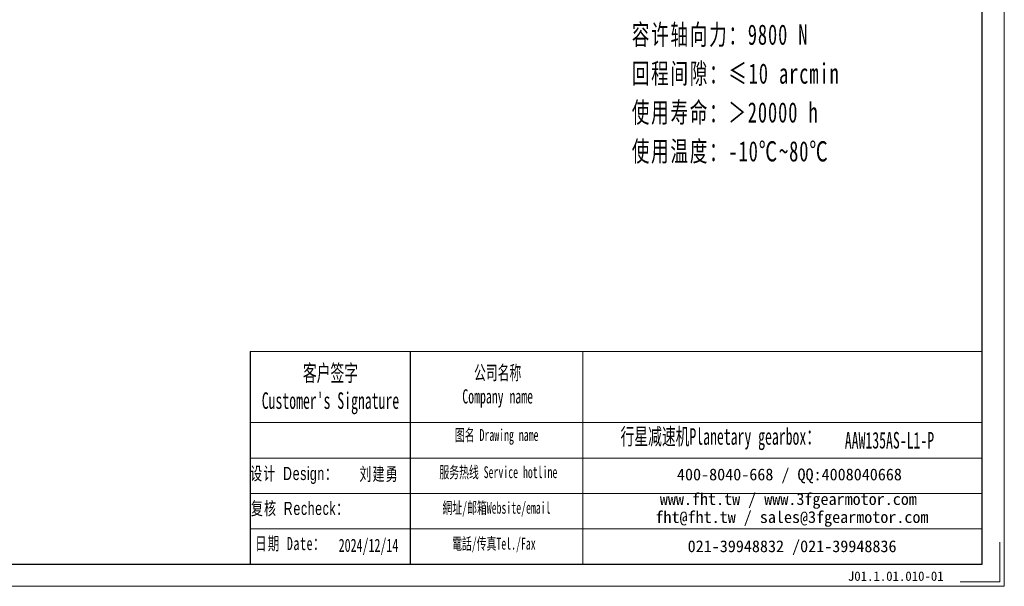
# Model space of a CAD drawing. Header units: millimetres. Extents: x -5 to 990, y 0 to 700.
# Tile 5 of 6: x 465 to 990, y 0 to 302. Entities that reach past the tile are written whole.
import ezdxf

# ---------------------------------------------------------------- set-up
doc = ezdxf.new("R2010")
doc.units = ezdxf.units.MM
doc.layers.add('6文字层', color=3, linetype='Continuous')
doc.layers.add('7标注层', color=4, linetype='Continuous')
for name, color, linetype, lineweight in [('SLD-0', 7, 'Continuous', 18), ('图框_外框线', 7, 'Continuous', 18), ('尺寸线层', 3, 'Continuous', 18)]:
    doc.layers.add(name, color=color, linetype=linetype, lineweight=lineweight)
doc.styles.add('SLDTEXTSTYLE4', font='SimSun.ttf', dxfattribs={"width": 0.611111})
doc.styles.get("Standard").update_dxf_attribs({"font": 'SimSun.ttf'})
doc.styles.add('标准', font='txt', dxfattribs={"width": 0.667})
doc.styles.add('样式 1', font='SimSun.ttf')

msp = doc.modelspace()

# ---------------------------------------------------------------- linework, layer by layer
msp.add_line((673.63479, 124.96476), (673.63479, 11.76973))
at = {"layer": '7标注层', "color": 0}
msp.add_line((588.24682, 124.96476), (588.24682, 11.78909), dxfattribs=at)
at = {"layer": '图框_外框线'}
for p, q in [((588.24682, 124.96476), (673.63479, 124.96476)), ((673.63479, 124.96476), (673.63479, 11.78909)), ((673.63479, 124.96476), (978.49435, 124.96476)), ((765.63457, 124.96476), (765.63457, 11.78909)), ((588.24682, 87.19795), (673.63479, 87.19795)), ((673.63479, 87.19795), (978.49435, 87.19795)), ((588.24682, 68.31454), (978.49435, 68.31454)), ((588.24682, 49.43114), (978.49435, 49.43114)), ((588.24682, 30.54773), (978.49435, 30.54773))]:
    msp.add_line(p, q, dxfattribs=at)
at = {"layer": '图框_外框线', "color": 3}
msp.add_lwpolyline([(0, 0), (990.28344, 0), (990.28344, 700.27186), (0, 700.27186)], close=True, dxfattribs=at)
at = {"layer": '图框_外框线', "color": 3, "lineweight": 25}
msp.add_lwpolyline([(58.94544, 11.78909), (978.49435, 11.78909), (978.49435, 688.48277), (58.94544, 688.48277)], close=True, dxfattribs=at)
at = {"layer": '图框_外框线', "color": 3}
msp.add_lwpolyline([(987.92562, 23.57818), (987.92562, 2.35782), (966.70526, 2.35782)], dxfattribs=at)

# ---------------------------------------------------------------- texts
at = {"layer": '6文字层', "insert": (906.91522, 7.9047), "char_height": 5, "width": 43.304423, "attachment_point": 1, "style": '样式 1'}
msp.add_mtext('J01.1.01.010-01', dxfattribs=at)
at = {"layer": 'SLD-0', "color": 1, "attachment_point": 2}
for s, insert, char_height, width, style in [("{\\fSimSun|b1|i0|c134|p2;客户签字\\PCustomer's Signature}", (631.08798, 117.97775), 8.8122555, 109.6253673, 'SLDTEXTSTYLE4'), ('{\\fSimSun|b1|i0|c134|p2;公司名称\\PCompany name}', (720.21817, 117.50995), 7.5533619, 97.7924525, 'SLDTEXTSTYLE4'), ('{\\fSimSun|b1|i0|c134|p2;图名 Drawing name}', (719.70187, 83.71706), 6.2944682, 80.4979673, 'SLDTEXTSTYLE4'), ('{\\fSimSun|b1|i0|c134|p2;  \\H1.1667x;行星减速机Planetary gearbox\\fSimSun|b0|i0|c134|p2;：}', (835.74433, 84.2026), 7.5533619, 118.7965569, 'SLDTEXTSTYLE4'), ('\\pxt5;{\\fSimSun|b1|i0|c134|p2;\\C256;AAW135AS-L1-P}', (929.06288, 82.19715), 8.8122555, 64.1310128, 'SLDTEXTSTYLE4'), ('{\\fSimSun|b0|i0|c134|p2;\\T1.1;设计 \\fArial|b0|i0|c0|p34;Design\\fSimSun|b0|i0|c134|p2;：}', (611.71676, 63.57258), 7, 51.5079219, '标准'), ('{\\fSimSun|b0|i0|c134|p2;\\T1.1;刘建勇}', (657.04629, 63.28755), 7, 31.9717109, '标准'), ('{\\fSimSun|b1|i0|c134|p2;服务热线 Service hotline}', (720.59446, 63.92423), 6.2944682, 89.6824688, 'SLDTEXTSTYLE4'), ('{\\fSimSun|b0|i0|c134|p2;\\T1.1;复核 \\fArial|b0|i0|c0|p34;Recheck\\fSimSun|b0|i0|c134|p2;：}', (614.90724, 44.97769), 7, 71.6701302, '标准'), ('{\\fSimSun|b1|i0|c134|p2;網址/邮箱Website/email}', (719.61436, 44.95999), 6.2944682, 93.3510088, 'SLDTEXTSTYLE4'), ('{\\T1.1;日期 Date：}', (609.74815, 26.28732), 7, 62.430184, '标准'), ('{\\fSimSun|b1|i0|c134|p2;電話/传真Tel./Fax}', (718.20411, 25.84788), 6.2944682, 94.4737478, 'SLDTEXTSTYLE4'), ('{\\fSimSun|b0|i0|c134|p2;2024/12/14}', (651.36282, 25.33516), 7, 31.9717109, '标准')]:
    msp.add_mtext(s, dxfattribs=dict(at, insert=insert, char_height=char_height, width=width, style=style))
at = {"layer": 'SLD-0', "color": 1, "char_height": 6.2944682, "attachment_point": 2}
for s, insert, width in [('{\\fSimSun|b1|i0|c134|p2;400-8040-668 / QQ:4008040668}', (875.75549, 62.72151), 183.2660186), ('{\\fSimSun|b1|i0|c134|p2;www.fht.tw / www.3fgearmotor.com }', (875.1751, 49.61098), 183.4723255), ('\\pxt12;{\\fSimSun|b1|i0|c134|p2;fht@fht.tw / sales@3fgearmotor.com }', (877.09341, 40.02617), 183.4723255), ('{\\fSimSun|b1|i0|c134|p2;021-39948832 /021-39948836 }', (877.15922, 24.47164), 140.0949997)]:
    msp.add_mtext(s, dxfattribs=dict(at, insert=insert, width=width))
at = {"layer": '尺寸线层', "insert": (791.73284, 423.52019), "char_height": 6.3, "width": 160.8832739, "attachment_point": 1, "line_spacing_factor": 1.15057, "style": '标准'}
msp.add_mtext('{\\H1.71429x;\\T1.1;性能参数：\\P减速比：1:6-20\\P额定输出力矩：350 N.m\\P最大加速力矩：2.5倍额定扭矩\\P额定输入转速：3000 rpm\\P容许径向力：9800 N\\P容许轴向力：9800 N\\P回程间隙：≤10 arcmin\\P使用寿命：＞20000 h\\P使用温度：-10℃~80℃}', dxfattribs=at)

doc.saveas('drawing.dxf')
